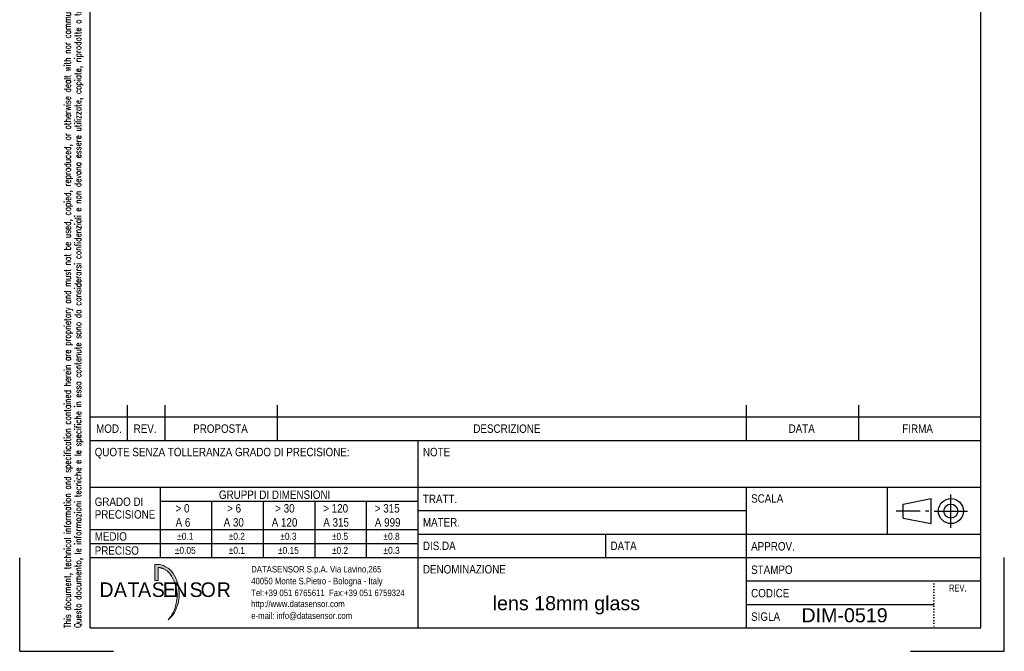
# Model space of a CAD drawing. Extents: x 1082 to 1292, y 1128 to 1425.
# Tile 1 of 2: x 1082 to 1292, y 1128 to 1263. Entities that reach past the tile are written whole.
import ezdxf
from ezdxf.enums import TextEntityAlignment as Align

# ---------------------------------------------------------------- set-up
doc = ezdxf.new("R2010")
doc.units = 0
doc.header["$MEASUREMENT"] = 0
doc.linetypes.add('DOTX2', pattern=[0.5, 0, -0.5])
doc.layers.get('0').update_dxf_attribs({"linetype": 'CONTINUOUS'})
doc.styles.add('ROMANS', font='ROMANS')
doc.styles.get("Standard").update_dxf_attribs({"font": 'ARIAL.TTF'})
doc.styles.add('TXT', font='ARIAL.TTF')
doc.styles.add('WMF-Futura Md BT0', font='tt0144m_.ttf')

# ---------------------------------------------------------------- blocks, each defined once
blk = doc.blocks.new('A4M')
blk.add_hatch(color=7).paths.add_polyline_path([(154.66, 7.03), (154.66, 10.44), (155.31, 10.44), (155.64, 10.4), (155.93, 10.34), (156.2, 10.27), (156.46, 10.19), (156.71, 10.08), (156.95, 9.96), (157.21, 9.8), (157.49, 9.62), (157.83, 9.34), (158.22, 8.97), (158.56, 8.48), (158.85, 8.04), (159.14, 7.49), (159.37, 6.92), (159.59, 6.23), (159.71, 5.69), (159.72, 5.62), (159.74, 5.56), (159.75, 5.49), (159.75, 5.43), (159.76, 5.36), (159.77, 5.29), (159.78, 5.23), (159.79, 5.17), (159.84, 4.61), (159.85, 4.1), (159.86, 3.89), (159.86, 3.69), (159.85, 3.49), (159.83, 3.28), (159.79, 3.08), (159.76, 2.88), (159.72, 2.68), (159.69, 2.48), (159.6, 2.1), (159.5, 1.74), (159.29, 1.15), (159.07, 0.65), (158.84, 0.21), (158.53, -0.26), (158.46, -0.36), (158.38, -0.46), (158.3, -0.56), (158.21, -0.65), (158.13, -0.76), (158.04, -0.85), (157.95, -0.93), (157.85, -1.01), (157.46, -1.38), (157.97, -0.74), (158.02, -0.69), (158.06, -0.63), (158.1, -0.59), (158.13, -0.53), (158.17, -0.49), (158.21, -0.43), (158.24, -0.38), (158.29, -0.33), (158.61, 0.23), (158.84, 0.74), (158.99, 1.18), (159.22, 2.15), (159.42, 3.45), (159.42, 4), (159.36, 4.66), (159.21, 5.4), (159, 6.23), (158.78, 6.78), (158.58, 7.25), (158.2, 7.93), (157.93, 8.33), (157.76, 8.55), (157.59, 8.74), (157.43, 8.9), (157.26, 9.04), (157.11, 9.15), (156.95, 9.25), (156.82, 9.34), (156.7, 9.41), (156.6, 9.47), (156.51, 9.51), (156.44, 9.53), (156.39, 9.56), (156.34, 9.58), (156.29, 9.6), (156.24, 9.62), (156.18, 9.65), (156.1, 9.67), (156.03, 9.69), (155.95, 9.71), (155.88, 9.72), (155.8, 9.74), (155.73, 9.76), (155.67, 9.77), (155.62, 9.79), (155.38, 9.8), (155.39, 7.03), (155.36, 7.03), (155.27, 7.03), (155.15, 7.03), (155, 7.03), (154.87, 7.03), (154.76, 7.03), (154.68, 7.03)])
at = {"color": 7, "linetype": 'Continuous'}
for p, q in [((140.82, -3.09), (140.82, 283.91)), ((330.82, -3.09), (330.82, 283.91)), ((148.82, 36.91), (148.82, 44.41)), ((156.82, 36.91), (156.82, 44.41)), ((180.82, 36.91), (180.82, 44.41)), ((280.82, 36.91), (280.82, 44.41)), ((304.82, 36.91), (304.82, 44.41)), ((140.82, 41.91), (330.82, 41.91)), ((140.82, 36.91), (330.82, 36.91)), ((210.82, -3.09), (210.82, 36.91)), ((140.82, 26.91), (210.82, 26.91)), ((155.82, 11.91), (155.82, 26.91)), ((210.82, 26.91), (280.82, 26.91)), ((280.82, 26.91), (330.82, 26.91)), ((280.82, 11.91), (280.82, 26.91)), ((310.82, 26.91), (310.82, 16.91)), ((324.43, 18.25), (324.43, 25.38)), ((155.82, 23.91), (210.82, 23.91)), ((166.82, 11.91), (166.82, 23.91)), ((177.82, 11.91), (177.82, 23.91)), ((188.82, 11.91), (188.82, 23.91)), ((199.82, 11.91), (199.82, 23.91)), ((314.27, 23.3), (320.21, 24.49)), ((314.27, 20.33), (314.27, 23.3)), ((320.21, 19.14), (320.21, 24.49)), ((210.82, 21.91), (280.82, 21.91)), ((317.85, 21.82), (312.77, 21.82)), ((319.74, 21.82), (319.02, 21.82)), ((320.86, 21.82), (327.99, 21.82)), ((314.27, 20.33), (320.21, 19.14)), ((140.82, 17.91), (210.82, 17.91)), ((210.82, 16.91), (330.82, 16.91)), ((250.82, 11.91), (250.82, 16.91)), ((140.82, 14.91), (210.82, 14.91)), ((125.82, -8.09), (125.82, 11.83)), ((140.82, 11.91), (330.82, 11.91)), ((280.82, -3.09), (280.82, 11.91)), ((335.82, -8.09), (335.82, 11.91)), ((280.82, 6.91), (330.82, 6.91)), ((280.82, 1.91), (320.82, 1.91)), ((140.82, -3.09), (330.82, -3.09)), ((125.82, -8.09), (145.82, -8.09)), ((315.82, -8.09), (335.82, -8.09))]:
    blk.add_line(p, q, dxfattribs=at)
at = {"color": 7, "linetype": 'DOTX2'}
blk.add_line((320.82, 6.91), (320.82, -3.09), dxfattribs=at)
at = {"color": 7, "lineweight": 0}
blk.add_lwpolyline([(154.66, 7.03, 0.0121, 0.0121, 0), (154.66, 10.44, 0.0121, 0.0121, 0), (155.31, 10.44, 0.0121, 0.0121, 0), (155.64, 10.4, 0.0121, 0.0121, 0), (155.93, 10.34, 0.0121, 0.0121, 0), (156.2, 10.27, 0.0121, 0.0121, 0), (156.46, 10.19, 0.0121, 0.0121, 0), (156.71, 10.08, 0.0121, 0.0121, 0), (156.95, 9.96, 0.0121, 0.0121, 0), (157.21, 9.8, 0.0121, 0.0121, 0), (157.49, 9.62, 0.0121, 0.0121, 0), (157.83, 9.34, 0.0121, 0.0121, 0), (158.22, 8.97, 0.0121, 0.0121, 0), (158.56, 8.48, 0.0121, 0.0121, 0), (158.85, 8.04, 0.0121, 0.0121, 0), (159.14, 7.49, 0.0121, 0.0121, 0), (159.37, 6.92, 0.0121, 0.0121, 0), (159.59, 6.23, 0.0121, 0.0121, 0), (159.71, 5.69, 0.0121, 0.0121, 0), (159.72, 5.62, 0.0121, 0.0121, 0), (159.74, 5.56, 0.0121, 0.0121, 0), (159.75, 5.49, 0.0121, 0.0121, 0), (159.75, 5.43, 0.0121, 0.0121, 0), (159.76, 5.36, 0.0121, 0.0121, 0), (159.77, 5.29, 0.0121, 0.0121, 0), (159.78, 5.23, 0.0121, 0.0121, 0), (159.79, 5.17, 0.0121, 0.0121, 0), (159.84, 4.61, 0.0121, 0.0121, 0), (159.85, 4.1, 0.0121, 0.0121, 0), (159.86, 3.89, 0.0121, 0.0121, 0), (159.86, 3.69, 0.0121, 0.0121, 0), (159.85, 3.49, 0.0121, 0.0121, 0), (159.83, 3.28, 0.0121, 0.0121, 0), (159.79, 3.08, 0.0121, 0.0121, 0), (159.76, 2.88, 0.0121, 0.0121, 0), (159.72, 2.68, 0.0121, 0.0121, 0), (159.69, 2.48, 0.0121, 0.0121, 0), (159.6, 2.1, 0.0121, 0.0121, 0), (159.5, 1.74, 0.0121, 0.0121, 0), (159.29, 1.15, 0.0121, 0.0121, 0), (159.07, 0.65, 0.0121, 0.0121, 0), (158.84, 0.21, 0.0121, 0.0121, 0), (158.53, -0.26, 0.0121, 0.0121, 0), (158.46, -0.36, 0.0121, 0.0121, 0), (158.38, -0.46, 0.0121, 0.0121, 0), (158.3, -0.56, 0.0121, 0.0121, 0), (158.21, -0.65, 0.0121, 0.0121, 0), (158.13, -0.76, 0.0121, 0.0121, 0), (158.04, -0.85, 0.0121, 0.0121, 0), (157.95, -0.93, 0.0121, 0.0121, 0), (157.85, -1.01, 0.0121, 0.0121, 0), (157.46, -1.38, 0.0121, 0.0121, 0), (157.97, -0.74, 0.0121, 0.0121, 0), (158.02, -0.69, 0.0121, 0.0121, 0), (158.06, -0.63, 0.0121, 0.0121, 0), (158.1, -0.59, 0.0121, 0.0121, 0), (158.13, -0.53, 0.0121, 0.0121, 0), (158.17, -0.49, 0.0121, 0.0121, 0), (158.21, -0.43, 0.0121, 0.0121, 0), (158.24, -0.38, 0.0121, 0.0121, 0), (158.29, -0.33, 0.0121, 0.0121, 0), (158.61, 0.23, 0.0121, 0.0121, 0), (158.84, 0.74, 0.0121, 0.0121, 0), (158.99, 1.18, 0.0121, 0.0121, 0), (159.22, 2.15, 0.0121, 0.0121, 0), (159.42, 3.45, 0.0121, 0.0121, 0), (159.42, 4, 0.0121, 0.0121, 0), (159.36, 4.66, 0.0121, 0.0121, 0), (159.21, 5.4, 0.0121, 0.0121, 0), (159, 6.23, 0.0121, 0.0121, 0), (158.78, 6.78, 0.0121, 0.0121, 0), (158.58, 7.25, 0.0121, 0.0121, 0), (158.2, 7.93, 0.0121, 0.0121, 0), (157.93, 8.33, 0.0121, 0.0121, 0), (157.76, 8.55, 0.0121, 0.0121, 0), (157.59, 8.74, 0.0121, 0.0121, 0), (157.43, 8.9, 0.0121, 0.0121, 0), (157.26, 9.04, 0.0121, 0.0121, 0), (157.11, 9.15, 0.0121, 0.0121, 0), (156.95, 9.25, 0.0121, 0.0121, 0), (156.82, 9.34, 0.0121, 0.0121, 0), (156.7, 9.41, 0.0121, 0.0121, 0), (156.6, 9.47, 0.0121, 0.0121, 0), (156.51, 9.51, 0.0121, 0.0121, 0), (156.44, 9.53, 0.0121, 0.0121, 0), (156.39, 9.56, 0.0121, 0.0121, 0), (156.34, 9.58, 0.0121, 0.0121, 0), (156.29, 9.6, 0.0121, 0.0121, 0), (156.24, 9.62, 0.0121, 0.0121, 0), (156.18, 9.65, 0.0121, 0.0121, 0), (156.1, 9.67, 0.0121, 0.0121, 0), (156.03, 9.69, 0.0121, 0.0121, 0), (155.95, 9.71, 0.0121, 0.0121, 0), (155.88, 9.72, 0.0121, 0.0121, 0), (155.8, 9.74, 0.0121, 0.0121, 0), (155.73, 9.76, 0.0121, 0.0121, 0), (155.67, 9.77, 0.0121, 0.0121, 0), (155.62, 9.79, 0.0121, 0.0121, 0), (155.38, 9.8, 0.0121, 0.0121, 0), (155.39, 7.03, 0.0121, 0.0121, 0), (155.36, 7.03, 0.0121, 0.0121, 0), (155.27, 7.03, 0.0121, 0.0121, 0), (155.15, 7.03, 0.0121, 0.0121, 0), (155, 7.03, 0.0121, 0.0121, 0), (154.87, 7.03, 0.0121, 0.0121, 0), (154.76, 7.03, 0.0121, 0.0121, 0), (154.68, 7.03, 0.0121, 0.0121, 0), (154.66, 7.03, 0.0121, 0.0121, 0)], format="xyseb", dxfattribs=at)
blk.add_lwpolyline([(154.66, 7.03), (154.66, 10.44), (155.31, 10.44), (155.64, 10.4), (155.93, 10.34), (156.2, 10.27), (156.46, 10.19), (156.71, 10.08), (156.95, 9.96), (157.21, 9.8), (157.49, 9.62), (157.83, 9.34), (158.22, 8.97), (158.56, 8.48), (158.85, 8.04), (159.14, 7.49), (159.37, 6.92), (159.59, 6.23), (159.71, 5.69), (159.72, 5.62), (159.74, 5.56), (159.75, 5.49), (159.75, 5.43), (159.76, 5.36), (159.77, 5.29), (159.78, 5.23), (159.79, 5.17), (159.84, 4.61), (159.85, 4.1), (159.86, 3.89), (159.86, 3.69), (159.85, 3.49), (159.83, 3.28), (159.79, 3.08), (159.76, 2.88), (159.72, 2.68), (159.69, 2.48), (159.6, 2.1), (159.5, 1.74), (159.29, 1.15), (159.07, 0.65), (158.84, 0.21), (158.53, -0.26), (158.46, -0.36), (158.38, -0.46), (158.3, -0.56), (158.21, -0.65), (158.13, -0.76), (158.04, -0.85), (157.95, -0.93), (157.85, -1.01), (157.46, -1.38), (157.97, -0.74), (158.02, -0.69), (158.06, -0.63), (158.1, -0.59), (158.13, -0.53), (158.17, -0.49), (158.21, -0.43), (158.24, -0.38), (158.29, -0.33), (158.61, 0.23), (158.84, 0.74), (158.99, 1.18), (159.22, 2.15), (159.42, 3.45), (159.42, 4), (159.36, 4.66), (159.21, 5.4), (159, 6.23), (158.78, 6.78), (158.58, 7.25), (158.2, 7.93), (157.93, 8.33), (157.76, 8.55), (157.59, 8.74), (157.43, 8.9), (157.26, 9.04), (157.11, 9.15), (156.95, 9.25), (156.82, 9.34), (156.7, 9.41), (156.6, 9.47), (156.51, 9.51), (156.44, 9.53), (156.39, 9.56), (156.34, 9.58), (156.29, 9.6), (156.24, 9.62), (156.18, 9.65), (156.1, 9.67), (156.03, 9.69), (155.95, 9.71), (155.88, 9.72), (155.8, 9.74), (155.73, 9.76), (155.67, 9.77), (155.62, 9.79), (155.38, 9.8), (155.39, 7.03), (155.36, 7.03), (155.27, 7.03), (155.15, 7.03), (155, 7.03), (154.87, 7.03), (154.76, 7.03), (154.68, 7.03), (154.66, 7.03), (154.66, 7.03)], dxfattribs=at)
at = {"color": 7, "linetype": 'Continuous'}
for radius in [2.67, 1.49]:
    blk.add_circle((324.43, 21.82), radius, dxfattribs=at)
at = {"color": 7, "linetype": 'Continuous', "style": 'ROMANS', "width": 0.8}
for s, p in [('This document, technical information and specification contained herein are proprietary and must not be used, copied, reproduced, or otherwise dealt with nor communicated to others except in accordance with written instructions received from DATASENSOR', (136.71, -3.11)), ("Questo documento, le informazioni tecniche e le specifiche in esso contenute sono da considerarsi confidenziali e non devono essere utilizzate, copiate, riprodotte o trattate diversamente, ne' comunicate ad altri, se non in seguito ad istruzioni scritte", (138.95, -3.11))]:
    blk.add_text(s, height=1.42311, rotation=90, dxfattribs=at).set_placement(p)
at = {"color": 7, "linetype": 'Continuous', "style": 'TXT'}
for s, height, width, p in [('MOD.', 1.8, 0.833333, (142.12, 38.51)), ('REV.', 1.8, 0.833333, (150.12, 38.51)), ('PROPOSTA', 1.8, 0.833333, (162.82, 38.51)), ('DESCRIZIONE', 1.8, 0.833333, (222.57, 38.51)), ('DATA', 1.8, 0.833333, (289.82, 38.51)), ('FIRMA', 1.8, 0.833333, (314.07, 38.51)), ('QUOTE SENZA TOLLERANZA GRADO DI PRECISIONE:', 1.8, 0.833333, (141.82, 33.51)), ('NOTE', 1.8, 0.833333, (211.82, 33.51)), ('GRUPPI DI DIMENSIONI', 1.8, 0.833333, (168.32, 24.41)), ('TRATT.', 1.8, 0.833333, (211.82, 23.51)), ('SCALA', 1.8, 0.833333, (281.82, 23.61)), ('GRADO DI', 1.8, 0.833333, (141.82, 22.91)), ('> 0', 1.8, 0.833333, (159.07, 21.51)), ('> 6', 1.8, 0.833333, (170.07, 21.51)), ('> 30', 1.8, 0.833333, (180.32, 21.51)), ('> 120', 1.8, 0.833333, (190.57, 21.51)), ('> 315', 1.8, 0.833333, (201.57, 21.51)), ('PRECISIONE', 1.8, 0.833333, (141.82, 20.21)), ('A 6', 1.8, 0.833333, (159.07, 18.51)), ('A 30', 1.8, 0.833333, (169.32, 18.51)), ('A 120', 1.8, 0.833333, (179.57, 18.51)), ('A 315', 1.8, 0.833333, (190.57, 18.51)), ('A 999', 1.8, 0.833333, (201.57, 18.51)), ('MATER.', 1.8, 0.833333, (211.82, 18.51)), ('MEDIO', 1.8, 0.833333, (141.82, 15.51)), ('DIS.DA', 1.8, 0.833333, (211.82, 13.51)), ('DATA', 1.8, 0.833333, (251.82, 13.51)), ('APPROV.', 1.8, 0.833333, (281.82, 13.41)), ('PRECISO', 1.8, 0.833333, (141.82, 12.51)), ('DENOMINAZIONE', 1.8, 0.833333, (211.82, 8.51)), ('STAMPO', 1.8, 0.833333, (281.82, 8.41)), ('CODICE', 1.8, 0.833333, (281.82, 3.41)), ('REV.', 1.5, 0.766667, (324.02, 4.66)), ('SIGLA', 1.8, 0.833333, (281.82, -1.59))]:
    blk.add_text(s, height=height, dxfattribs=dict(at, width=width)).set_placement(p)
at = {"color": 7, "linetype": 'Continuous', "width": 0.85}
for s, p in [('±0.1', (161.14, 15.69)), ('±0.2', (172.14, 15.69)), ('±0.3', (183.14, 15.69)), ('±0.5', (194.14, 15.69)), ('±0.8', (205.14, 15.69)), ('±0.05', (161.14, 12.69)), ('±0.1', (172.14, 12.69)), ('±0.15', (183.14, 12.69)), ('±0.2', (194.14, 12.69)), ('±0.3', (205.14, 12.69))]:
    blk.add_text(s, height=1.5, dxfattribs=at).set_placement(p, align=Align.CENTER)
for s, p in [('DATASENSOR S.p.A. Via Lavino,265', (175.2, 8.73)), ('40050 Monte S.Pietro - Bologna - Italy', (175.2, 6.2)), ('Tel:+39 051 6765611  Fax:+39 051 6759324', (175.2, 3.68)), ('http://www.datasensor.com', (175.2, 1.34)), ('e-mail: info@datasensor.com', (175.2, -1.18))]:
    blk.add_text(s, height=1.3924, dxfattribs=at).set_placement(p)
at = {"color": 7, "lineweight": 0, "style": 'WMF-Futura Md BT0'}
for s, p in [('D', (142.83, 3.5)), ('A', (145.92, 3.5)), ('T', (148.84, 3.5)), ('A', (151.07, 3.5)), ('S', (153.99, 3.5)), ('E', (156.34, 3.5)), ('N', (158.62, 3.5)), ('S', (162.06, 3.5)), ('O', (164.41, 3.5)), ('R', (167.86, 3.5))]:
    blk.add_text(s, height=3.11, dxfattribs=at).set_placement(p)

msp = doc.modelspace()

# ---------------------------------------------------------------- block references
at = {"color": 0, "linetype": 'ByBlock'}
msp.add_blockref('A4M', (956.58, 1136.37), dxfattribs=at)

# ---------------------------------------------------------------- texts
at = {"color": 0, "linetype": 'ByBlock', "char_height": 3, "attachment_point": 1}
for s, insert in [('lens 18mm glass', (1183.28, 1140.05)), ('DIM-0519', (1249.13, 1137.47))]:
    msp.add_mtext(s, dxfattribs=dict(at, insert=insert))

doc.saveas('drawing.dxf')
